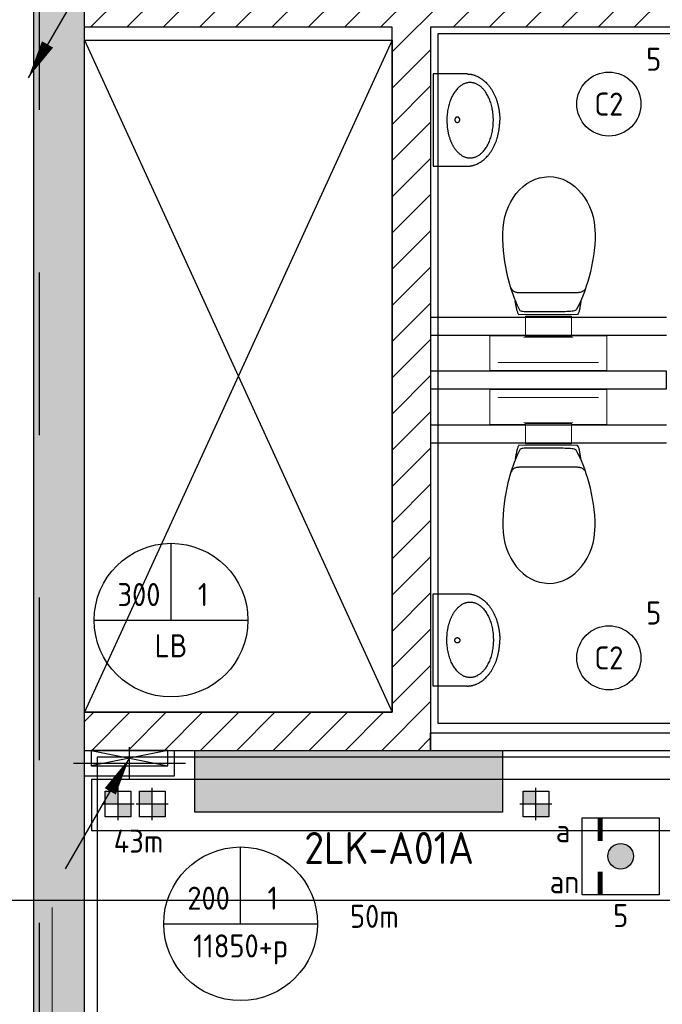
# Model space of a CAD drawing. Header units: millimetres. Extents: x -38032 to 104346, y -31182 to 78566.
# Tile 31 of 154: x 12982 to 15489, y 14644 to 18488. Entities that reach past the tile are written whole.
import ezdxf
from ezdxf.enums import TextEntityAlignment as Align

# ---------------------------------------------------------------- set-up
doc = ezdxf.new("R2010")
doc.units = ezdxf.units.MM
doc.header["$LTSCALE"] = 100
doc.set_wipeout_variables(frame=1)
doc.linetypes.add('PHANTOM', pattern=[63.5, 31.75, -6.35, 6.35, -6.35, 6.35, -6.35])
doc.linetypes.add('STYLE_11', pattern=[5, 3.888855, -0.416718, 0.277786, -0.416641])
for name, color, linetype in [('AL$1A---_ALGEMEEN', 8, 'Continuous'), ('AL------_SPARING', 2, 'Continuous'), ('AM$1A---_ARCERING', 8, 'Continuous'), ('BOUWKUNDIG', 8, 'Continuous'), ('EL6131--_KG', 3, 'Continuous'), ('EL6131--_LB', 3, 'Continuous'), ('EL6212--', 3, 'Continuous'), ('EL6311--', 3, 'Continuous'), ('EM6131--', 1, 'Continuous'), ('Kastenscheiding', 4, 'PHANTOM'), ('lengte voedingskabels', 3, 'Continuous'), ('versterkte strook', 7, 'Continuous'), ('vloersparing', 2, 'Continuous'), ('wieland dozen', 3, 'Continuous')]:
    doc.layers.add(name, color=color, linetype=linetype)
doc.layers.add('stramien', color=1, linetype='Continuous', lineweight=9)
doc.styles.add('BURO-018', font='iso.shx', dxfattribs={"height": 90})
doc.styles.add('BURO-025', font='ISO.shx', dxfattribs={"height": 125})
doc.styles.get("Standard").update_dxf_attribs({"font": 'iso.shx'})

# ---------------------------------------------------------------- blocks, each defined once
blk = doc.blocks.new('E00106')
at = {"color": 0, "linetype": 'Continuous'}
blk.add_line((-5, -8.66), (0, 0), dxfattribs=at)
blk.add_lwpolyline([(0, 0, 0, 1, 0), (-1.5, -2.598, 1, 1, 0)], format="xyseb", dxfattribs=at)
blk = doc.blocks.new('E00112')
at = {"color": 0, "linetype": 'Continuous'}
for p, q in [((0, 1), (-1, 1)), ((-1, 1), (-1, 0)), ((-1, 0), (0, 1)), ((-1, 1), (0, 0)), ((0, 0), (0, 1)), ((-1, 0), (0, 0))]:
    blk.add_line(p, q, dxfattribs=at)
blk = doc.blocks.new('1115B3A')
at = {"color": 0, "linetype": 'Continuous'}
blk.add_circle((0, 0), 2.5, dxfattribs=at)
at = {"color": 0, "linetype": 'Continuous', "style": 'BURO-018'}
for tag, p in [('E_GKAST', (0, 8)), ('E_GROEP', (0, 5)), ('E_SGROEP', (4.5, 5)), ('E_ARMCODE', (0, 0)), ('E_SLET', (4.5, -1))]:
    blk.add_attdef(tag, text='', height=1.8, dxfattribs=at).set_placement(p, align=Align.MIDDLE)
blk = doc.blocks.new('E00103')
at = {"color": 0, "linetype": 'Continuous'}
for p, q in [((0, 6), (0, 12)), ((-6, 6), (6, 6))]:
    blk.add_line(p, q, dxfattribs=at)
blk.add_circle((0, 6), 6, dxfattribs=at)
at = {"color": 0, "linetype": 'Continuous', "style": 'BURO-018'}
for tag, p in [('E_TEXT1', (-2.5, 8)), ('E_TEXT3', (2.5, 8)), ('E_TEXT6', (0, 4))]:
    blk.add_attdef(tag, text='', height=1.8, dxfattribs=at).set_placement(p, align=Align.MIDDLE)
blk = doc.blocks.new('SparingVierkant1')
at = {"color": 1, "linetype": 'Continuous'}
for p, q in [((0, -2.5), (0, 2.5)), ((-2.5, 0), (2.5, 0))]:
    blk.add_line(p, q, dxfattribs=at)
at = {"color": 0, "linetype": 'Continuous'}
for p, q in [((-2, 2), (2, 2)), ((-2, -2), (-2, 2)), ((2, 2), (2, -2)), ((2, -2), (-2, -2))]:
    blk.add_line(p, q, dxfattribs=at)
at = {"color": 0, "linetype": 'Continuous', "style": 'BURO-018'}
blk.add_attdef('AL_POSNR', text='', height=1.8, dxfattribs=at).set_placement((0, 3), align=Align.CENTER)
at = {"color": 0, "linetype": 'Continuous', "style": 'BURO-018', "flags": 1}
blk.add_attdef('AL_OMS', (0, 0), '', height=1.8, dxfattribs=at)
blk = doc.blocks.new('1116A4H1200240')
at = {"color": 0}
for p, q in [((-12, -2.4), (-12, 2.4)), ((-12, 2.4), (12, 2.4)), ((12, 2.4), (12, -2.4)), ((12, -2.4), (-12, -2.4))]:
    blk.add_line(p, q, dxfattribs=at)
at = {"color": 0, "linetype": 'Continuous', "style": 'BURO-018'}
for tag, p in [('E_GKAST', (0, 15)), ('E_GROEP', (0, 9)), ('E_SGROEP', (4.5, 9)), ('E_KAST', (0, 6))]:
    blk.add_attdef(tag, text='', height=1.8, dxfattribs=at).set_placement(p, align=Align.MIDDLE)
at = {"color": 0, "linetype": 'Continuous', "style": 'BURO-018', "flags": 1}
blk.add_attdef('E_MATCODE', text='', height=1.8, dxfattribs=at).set_placement((0, 0), align=Align.MIDDLE)
blk = doc.blocks.new('Sparing 100x100')
at = {"color": 0, "linetype": 'Continuous'}
for p, q in [((-2, 2), (2, 2)), ((-2, -2), (-2, 2)), ((2, 2), (2, -2)), ((2, -2), (-2, -2))]:
    blk.add_line(p, q, dxfattribs=at)
at = {"color": 1, "linetype": 'Continuous'}
for p, q in [((0, -2.5), (0, 2.5)), ((-2.5, 0), (2.5, 0))]:
    blk.add_line(p, q, dxfattribs=at)
at = {"color": 0, "linetype": 'Continuous'}
for points in [[(-2, 2), (0, 2), (-2, 0), (0, 0)], [(0, 0), (2, 0), (0, -2), (2, -2)]]:
    blk.add_solid(points, dxfattribs=at)
at = {"color": 0, "linetype": 'Continuous', "style": 'BURO-018'}
blk.add_attdef('AL_POSNR', text='', height=1.8, dxfattribs=at).set_placement((0, 3), align=Align.CENTER)
at = {"color": 0, "linetype": 'Continuous', "style": 'BURO-018', "flags": 1}
blk.add_attdef('AL_OMS', (0, 0), '', height=1.8, dxfattribs=at)
blk = doc.blocks.new('E00403')
blk.add_hatch(color=0).paths.add_polyline_path([(1, 0, 1), (-1, 0, 1)])
at = {"color": 0}
for p, q in [((-3, -3), (-3, 3)), ((-3, 3), (3, 3)), ((3, 3), (3, -3)), ((3, -3), (-3, -3))]:
    blk.add_line(p, q, dxfattribs=at)
at = {"color": 0, "const_width": 0.4}
for points in [[(-3, 1.6), (-1.2, 1.6)], [(1.2, 1.6), (3, 1.6)]]:
    blk.add_lwpolyline(points, dxfattribs=at)
at = {"color": 0}
blk.add_circle((0, 0), 1, dxfattribs=at)
at = {"color": 0, "linetype": 'Continuous', "style": 'BURO-018'}
for tag, p in [('E_GKAST', (0, 8)), ('E_GROEP', (0, 5)), ('E_SGROEP', (4.5, 5)), ('E_SLET1', (-4.5, 2)), ('E_SLET2', (4.5, 2))]:
    blk.add_attdef(tag, text='', height=1.8, dxfattribs=at).set_placement(p, align=Align.MIDDLE)
at = {"color": 0, "linetype": 'Continuous', "style": 'BURO-018', "flags": 1}
blk.add_attdef('E_MATCODE', text='', height=1.8, dxfattribs=at).set_placement((0, 0), align=Align.MIDDLE)
blk = doc.blocks.new('E-GK-GTC-C83C')
at = {"color": 0, "linetype": 'Continuous'}
for p, q in [((-0.5, 100), (0.5, 100)), ((-0.5, -100), (0.5, -100))]:
    blk.add_line(p, q, dxfattribs=at)
blk = doc.blocks.new('E-GK-END-C8')
at = {"color": 0, "linetype": 'Continuous'}
blk.add_line((0, 100), (0, -100), dxfattribs=at)
blk = doc.blocks.new('E00098')
at = {"color": 0, "linetype": 'Continuous'}
blk.add_line((0, 0), (-5, -8.66), dxfattribs=at)
blk.add_lwpolyline([(-5, -8.66, 0, 1, 0), (-3.5, -6.062, 1, 1, 0)], format="xyseb", dxfattribs=at)
blk = doc.blocks.new('toil. 10 top')
at = {"color": 0, "lineweight": 5}
blk.add_wipeout([(-202.38, 176.35), (202.64, 176.35), (202.64, 77.25), (-202.38, 77.25)], dxfattribs=at).dxf.layer = 'AL$1A---_ALGEMEEN'
at = {"color": 0}
blk.add_wipeout([(-126.41, -63.78), (-125.9, -59.46), (-125.39, -54.88), (-124.88, -50.82), (-124.12, -47.01), (-123.61, -42.94), (-123.1, -39.13), (-122.34, -35.57), (-121.58, -32.02), (-120.82, -28.71), (-120.05, -25.66), (-119.29, -22.87), (-118.27, -19.82), (-117.51, -17.28), (-116.5, -14.99), (-113.95, -10.42), (115.23, -9.66), (116.5, -11.69), (117.77, -13.97), (119.04, -16.52), (120.06, -19.31), (121.08, -22.36), (122.09, -25.41), (122.86, -28.71), (123.87, -32.02), (124.64, -36.08), (125.14, -39.64), (125.91, -43.45), (126.67, -47.52), (127.18, -51.33), (127.94, -55.39), (129.46, -63.27)], dxfattribs=at).dxf.layer = 'AL$1A---_ALGEMEEN'
at = {"layer": 'AL$1A---_ALGEMEEN', "color": 0, "lineweight": 5, "flags": 128}
blk.add_lwpolyline([(-202.38, 176.35), (202.64, 176.35), (202.64, 77.25), (-202.38, 77.25), (-202.38, 176.35)], dxfattribs=at)
at = {"layer": 'AL$1A---_ALGEMEEN', "color": 0, "flags": 128}
blk.add_lwpolyline([(-126.41, -63.78), (-125.9, -59.46), (-125.39, -54.88), (-124.88, -50.82), (-124.12, -47.01), (-123.61, -42.94), (-123.1, -39.13), (-122.34, -35.57), (-121.58, -32.02), (-120.82, -28.71), (-120.05, -25.66), (-119.29, -22.87), (-118.27, -19.82), (-117.51, -17.28), (-116.5, -14.99), (-113.95, -10.42), (115.23, -9.66), (116.5, -11.69), (117.77, -13.97), (119.04, -16.52), (120.06, -19.31), (121.08, -22.36), (122.09, -25.41), (122.86, -28.71), (123.87, -32.02), (124.64, -36.08), (125.14, -39.64), (125.91, -43.45), (126.67, -47.52), (127.18, -51.33), (127.94, -55.39), (129.46, -63.27)], dxfattribs=at)
at = {"color": 0}
blk.add_wipeout([(-182.05, -326), (-181.8, -304.15), (-180.53, -282.55), (-178.5, -260.95), (-175.96, -239.61), (-172.4, -218.77), (-168.59, -198.19), (-164.01, -177.86), (-159.18, -158.29), (-153.59, -139.24), (-147.75, -120.94), (-141.65, -103.15), (-135.3, -86.65), (-128.69, -70.89), (-121.83, -55.65), (-114.97, -41.42), (-107.86, -28.46), (-106.59, -27.19), (-104.3, -25.92), (-101, -24.9), (-96.93, -24.14), (-92.1, -23.38), (-86.51, -22.87), (-80.16, -22.36), (-73.04, -22.11), (-65.68, -21.85), (-57.29, -21.6), (-48.65, -21.6), (-39.5, -21.6), (-29.85, -21.34), (-19.68, -21.34), (1.41, -21.34), (11.81, -21.34), (22.49, -21.34), (32.4, -21.34), (42.31, -21.09), (51.2, -21.09), (60.09, -20.84), (68.22, -20.84), (76.1, -20.84), (82.96, -21.09), (89.32, -21.34), (95.16, -21.6), (99.99, -22.11), (104.05, -22.87), (107.1, -23.63), (110.66, -25.66), (113.96, -32.52), (120.82, -45.99), (127.43, -60.98), (133.78, -76.74), (139.63, -93.25), (145.47, -110.27), (150.81, -128.31), (155.89, -147.11), (158.18, -156.77), (162.5, -176.33), (166.56, -196.41), (169.86, -216.99), (172.66, -238.34), (174.95, -259.93), (176.73, -281.79), (177.74, -303.64), (178.25, -326), (177.23, -348.87), (174.44, -370.981), (170.12, -392.571), (164.02, -412.651), (156.4, -432.471), (147.25, -450.511), (136.83, -467.791), (125.4, -483.801), (112.44, -498.031), (98.72, -510.981), (83.73, -522.161), (67.97, -531.821), (51.45, -539.191), (34.43, -544.781), (-1.9, -549.101), (-20.19, -548.081), (-38.23, -544.781), (-55.51, -539.191), (-72.03, -531.821), (-87.78, -522.161), (-102.52, -510.981), (-116.5, -498.031), (-129.2, -483.801), (-140.89, -467.791), (-151.31, -450.511), (-160.46, -432.471), (-168.08, -412.651), (-174.18, -392.571), (-178.5, -370.981)], dxfattribs=at).dxf.layer = 'AL$1A---_ALGEMEEN'
at = {"layer": 'AL$1A---_ALGEMEEN', "color": 0, "flags": 128}
blk.add_lwpolyline([(-182.05, -326), (-181.8, -304.15), (-180.53, -282.55), (-178.5, -260.95), (-175.96, -239.61), (-172.4, -218.77), (-168.59, -198.19), (-164.01, -177.86), (-159.18, -158.29), (-153.59, -139.24), (-147.75, -120.94), (-141.65, -103.15), (-135.3, -86.65), (-128.69, -70.89), (-121.83, -55.65), (-114.97, -41.42), (-107.86, -28.46), (-106.59, -27.19), (-104.3, -25.92), (-101, -24.9), (-96.93, -24.14), (-92.1, -23.38), (-86.51, -22.87), (-80.16, -22.36), (-73.04, -22.11), (-65.68, -21.85), (-57.29, -21.6), (-48.65, -21.6), (-39.5, -21.6), (-29.85, -21.34), (-19.68, -21.34), (1.41, -21.34), (11.81, -21.34), (22.49, -21.34), (32.4, -21.34), (42.31, -21.09), (51.2, -21.09), (60.09, -20.84), (68.22, -20.84), (76.1, -20.84), (82.96, -21.09), (89.32, -21.34), (95.16, -21.6), (99.99, -22.11), (104.05, -22.87), (107.1, -23.63), (110.66, -25.66), (113.96, -32.52), (120.82, -45.99), (127.43, -60.98), (133.78, -76.74), (139.63, -93.25), (145.47, -110.27), (150.81, -128.31), (155.89, -147.11), (158.18, -156.77), (162.5, -176.33), (166.56, -196.41), (169.86, -216.99), (172.66, -238.34), (174.95, -259.93), (176.73, -281.79), (177.74, -303.64), (178.25, -326), (177.23, -348.87), (174.44, -370.981), (170.12, -392.571), (164.02, -412.651), (156.4, -432.471), (147.25, -450.511), (136.83, -467.791), (125.4, -483.801), (112.44, -498.031), (98.72, -510.981), (83.73, -522.161), (67.97, -531.821), (51.45, -539.191), (34.43, -544.781), (-1.9, -549.101), (-20.19, -548.081), (-38.23, -544.781), (-55.51, -539.191), (-72.03, -531.821), (-87.78, -522.161), (-102.52, -510.981), (-116.5, -498.031), (-129.2, -483.801), (-140.89, -467.791), (-151.31, -450.511), (-160.46, -432.471), (-168.08, -412.651), (-174.18, -392.571), (-178.5, -370.981), (-182.05, -326)], dxfattribs=at)
at = {"color": 0, "lineweight": 5}
blk.add_wipeout([(-89.82, 75.21), (89.57, 75.21), (89.57, -4.57), (-89.82, -4.57)], dxfattribs=at).dxf.layer = 'AL$1A---_ALGEMEEN'
at = {"color": 0}
blk.add_wipeout([(-145.72, -115.35), (-144.45, -112.56), (-142.92, -110.01), (-141.14, -107.73), (-139.11, -105.19), (-137.08, -103.41), (-134.79, -101.88), (-132.25, -100.36), (-129.71, -99.09), (-127.17, -98.33), (-124.37, -97.31), (-121.83, -96.8), (-119.04, -96.29), (-116.24, -96.04), (-113.45, -95.79), (-107.86, -95.54), (110.66, -95.54), (112.95, -95.79), (115.74, -95.79), (118.28, -96.04), (120.82, -96.04), (123.36, -96.55), (125.91, -97.06), (128.19, -97.82), (130.73, -98.83), (133.02, -99.85), (135.31, -101.12), (137.59, -102.9), (139.63, -104.68), (141.66, -107.22), (143.44, -109.51), (147, -115.35)], dxfattribs=at).dxf.layer = 'AL$1A---_ALGEMEEN'
at = {"layer": 'AL$1A---_ALGEMEEN', "color": 0}
blk.add_line((460, 0), (-460, 0), dxfattribs=at)
at = {"layer": 'AL$1A---_ALGEMEEN', "color": 0, "lineweight": 5, "flags": 128}
blk.add_lwpolyline([(-89.82, 75.21), (89.57, 75.21), (89.57, -4.57), (-89.82, -4.57), (-89.82, 75.21)], dxfattribs=at)
at = {"layer": 'AL$1A---_ALGEMEEN', "color": 0, "flags": 128}
blk.add_lwpolyline([(-145.72, -115.35), (-144.45, -112.56), (-142.92, -110.01), (-141.14, -107.73), (-139.11, -105.19), (-137.08, -103.41), (-134.79, -101.88), (-132.25, -100.36), (-129.71, -99.09), (-127.17, -98.33), (-124.37, -97.31), (-121.83, -96.8), (-119.04, -96.29), (-116.24, -96.04), (-113.45, -95.79), (-107.86, -95.54), (110.66, -95.54), (112.95, -95.79), (115.74, -95.79), (118.28, -96.04), (120.82, -96.04), (123.36, -96.55), (125.91, -97.06), (128.19, -97.82), (130.73, -98.83), (133.02, -99.85), (135.31, -101.12), (137.59, -102.9), (139.63, -104.68), (141.66, -107.22), (143.44, -109.51), (147, -115.35)], dxfattribs=at)
at = {"color": 0, "lineweight": 5}
for points in [[(-228.05, 208.36), (-228.05, 71.4), (-89.82, 71.4)], [(89.82, 71.4), (229.32, 71.4), (229.32, 208.87)]]:
    blk.add_wipeout(points, dxfattribs=at).dxf.layer = 'AL$1A---_ALGEMEEN'
at = {"layer": 'AL$1A---_ALGEMEEN', "color": 0, "lineweight": 5}
blk.add_line((-228.05, 208.36), (229.32, 208.36), dxfattribs=at)
at = {"layer": 'AL$1A---_ALGEMEEN', "color": 0}
blk.add_line((460, 70), (-460, 70), dxfattribs=at)
at = {"layer": 'AL$1A---_ALGEMEEN', "color": 0, "lineweight": 5, "flags": 128}
for points in [[(-228.05, 208.36), (-228.05, 71.4), (-89.82, 71.4)], [(89.82, 71.4), (229.32, 71.4), (229.32, 208.87)]]:
    blk.add_lwpolyline(points, dxfattribs=at)
blk = doc.blocks.new('fonteintje 360 x 240')
at = {"color": 0}
blk.add_wipeout([(0, -132.1), (180, -132.1), (180, -133.1), (180, -134.2), (179.9, -135.3), (179.9, -136.3), (179.9, -137.4), (179.8, -138.5), (179.7, -139.5), (179.6, -140.6), (179.5, -141.6), (179.4, -142.7), (179.3, -143.7), (179.2, -144.8), (179, -145.8), (178.8, -146.8), (178.7, -147.9), (178.5, -148.9), (178.3, -150), (178.1, -151), (177.9, -152), (177.6, -153), (177.4, -154.1), (177.2, -155.1), (176.9, -156.1), (176.6, -157.1), (176.3, -158.2), (176, -159.2), (175.7, -160.2), (175.4, -161.2), (175, -162.2), (174.7, -163.2), (174.3, -164.2), (174, -165.2), (173.6, -166.2), (173.2, -167.2), (172.8, -168.2), (172.4, -169.2), (171.9, -170.2), (171.5, -171.2), (171, -172.1), (170.6, -173.1), (170.1, -174.1), (169.6, -175.1), (169.1, -176.1), (168.6, -177), (168.1, -178), (167.5, -179), (167, -179.9), (166.4, -180.9), (165.9, -181.9), (165.3, -182.8), (164.7, -183.8), (164.1, -184.7), (163.5, -185.7), (162.8, -186.6), (162.2, -187.6), (161.5, -188.5), (160.9, -189.5), (160.2, -190.4), (159.5, -191.4), (158.8, -192.3), (158.1, -193.2), (157.4, -194.2), (156.6, -195.1), (155.9, -196), (155.1, -197), (154.4, -197.9), (153.6, -198.8), (152.8, -199.7), (152, -200.6), (151.2, -201.5), (150.4, -202.4), (149.6, -203.3), (148.8, -204.1), (147.9, -205), (147.1, -205.9), (146.2, -206.7), (145.4, -207.6), (144.5, -208.4), (143.6, -209.3), (142.7, -210.1), (141.8, -210.9), (140.9, -211.7), (140, -212.6), (139.1, -213.4), (138.2, -214.2), (137.2, -215), (136.3, -215.8), (135.3, -216.5), (134.4, -217.3), (133.4, -218.1), (132.4, -218.8), (131.4, -219.6), (130.4, -220.4), (129.4, -221.1), (128.4, -221.8), (127.4, -222.6), (126.3, -223.3), (125.3, -224), (124.2, -224.8), (123.2, -225.5), (122.1, -226.2), (121, -226.9), (119.9, -227.6), (118.8, -228.2), (117.7, -228.9), (116.6, -229.6), (115.5, -230.3), (114.4, -230.9), (113.2, -231.6), (112.1, -232.2), (110.9, -232.9), (109.8, -233.5), (108.6, -234.1), (107.4, -234.8), (106.2, -235.4), (105, -236), (103.8, -236.6), (102.6, -237.2), (101.4, -237.8), (100.2, -238.4), (98.9, -239), (97.7, -239.5), (96.4, -240.1), (95.2, -240.7), (93.9, -241.2), (92.6, -241.8), (91.3, -242.3), (90, -242.9), (88.7, -243.4), (87.4, -243.9), (86.1, -244.4), (84.8, -244.9), (83.4, -245.4), (82.1, -245.9), (80.8, -246.4), (79.5, -246.9), (78.1, -247.3), (76.8, -247.8), (75.5, -248.2), (74.1, -248.7), (72.8, -249.1), (71.4, -249.5), (70.1, -250), (68.7, -250.4), (67.4, -250.8), (66, -251.1), (64.6, -251.5), (63.3, -251.9), (61.9, -252.3), (60.5, -252.6), (59.1, -253), (57.8, -253.3), (56.4, -253.6), (55, -254), (53.6, -254.3), (52.2, -254.6), (50.8, -254.9), (49.4, -255.2), (48, -255.4), (46.6, -255.7), (45.2, -256), (43.8, -256.2), (42.4, -256.5), (41, -256.7), (39.5, -256.9), (38.1, -257.2), (36.7, -257.4), (35.3, -257.6), (33.8, -257.8), (32.4, -258), (31, -258.2), (29.5, -258.3), (28.1, -258.5), (26.6, -258.6), (25.2, -258.8), (23.7, -258.9), (22.3, -259.1), (20.8, -259.2), (19.3, -259.3), (17.9, -259.4), (16.4, -259.5), (14.9, -259.6), (13.4, -259.7), (12, -259.7), (10.5, -259.8), (9, -259.8), (7.5, -259.9), (6, -259.9), (4.5, -260), (3, -260), (1.5, -260), (0, -260)], dxfattribs=at).dxf.layer = 'AL$1A---_ALGEMEEN'
at = {"layer": 'AL$1A---_ALGEMEEN', "color": 0}
blk.add_open_spline([(180, -132.1), (180, -166.3), (131.8, -225.7), (48.2, -260), (0, -260)], degree=2, dxfattribs=at)
at = {"color": 0}
blk.add_wipeout([(180, -132.1), (180, 0), (-180, 0), (-180, -132.1)], dxfattribs=at).dxf.layer = 'AL$1A---_ALGEMEEN'
at = {"layer": 'AL$1A---_ALGEMEEN', "color": 0}
blk.add_lwpolyline([(180, -132.1), (180, 0), (-180, 0), (-180, -132.1)], dxfattribs=at)
at = {"color": 0}
blk.add_wipeout([(0, -132.1), (-180, -132.1), (-180, -133.1), (-180, -134.2), (-179.9, -135.3), (-179.9, -136.3), (-179.9, -137.4), (-179.8, -138.5), (-179.7, -139.5), (-179.6, -140.6), (-179.5, -141.6), (-179.4, -142.7), (-179.3, -143.7), (-179.2, -144.8), (-179, -145.8), (-178.8, -146.8), (-178.7, -147.9), (-178.5, -148.9), (-178.3, -150), (-178.1, -151), (-177.9, -152), (-177.6, -153), (-177.4, -154.1), (-177.2, -155.1), (-176.9, -156.1), (-176.6, -157.1), (-176.3, -158.2), (-176, -159.2), (-175.7, -160.2), (-175.4, -161.2), (-175, -162.2), (-174.7, -163.2), (-174.3, -164.2), (-174, -165.2), (-173.6, -166.2), (-173.2, -167.2), (-172.8, -168.2), (-172.4, -169.2), (-171.9, -170.2), (-171.5, -171.2), (-171, -172.1), (-170.6, -173.1), (-170.1, -174.1), (-169.6, -175.1), (-169.1, -176.1), (-168.6, -177), (-168.1, -178), (-167.5, -179), (-167, -179.9), (-166.4, -180.9), (-165.9, -181.9), (-165.3, -182.8), (-164.7, -183.8), (-164.1, -184.7), (-163.5, -185.7), (-162.8, -186.6), (-162.2, -187.6), (-161.5, -188.5), (-160.9, -189.5), (-160.2, -190.4), (-159.5, -191.4), (-158.8, -192.3), (-158.1, -193.2), (-157.4, -194.2), (-156.6, -195.1), (-155.9, -196), (-155.1, -197), (-154.4, -197.9), (-153.6, -198.8), (-152.8, -199.7), (-152, -200.6), (-151.2, -201.5), (-150.4, -202.4), (-149.6, -203.3), (-148.8, -204.1), (-147.9, -205), (-147.1, -205.9), (-146.2, -206.7), (-145.4, -207.6), (-144.5, -208.4), (-143.6, -209.3), (-142.7, -210.1), (-141.8, -210.9), (-140.9, -211.7), (-140, -212.6), (-139.1, -213.4), (-138.2, -214.2), (-137.2, -215), (-136.3, -215.8), (-135.3, -216.5), (-134.4, -217.3), (-133.4, -218.1), (-132.4, -218.8), (-131.4, -219.6), (-130.4, -220.4), (-129.4, -221.1), (-128.4, -221.8), (-127.4, -222.6), (-126.3, -223.3), (-125.3, -224), (-124.2, -224.8), (-123.2, -225.5), (-122.1, -226.2), (-121, -226.9), (-119.9, -227.6), (-118.8, -228.2), (-117.7, -228.9), (-116.6, -229.6), (-115.5, -230.3), (-114.4, -230.9), (-113.2, -231.6), (-112.1, -232.2), (-110.9, -232.9), (-109.8, -233.5), (-108.6, -234.1), (-107.4, -234.8), (-106.2, -235.4), (-105, -236), (-103.8, -236.6), (-102.6, -237.2), (-101.4, -237.8), (-100.2, -238.4), (-98.9, -239), (-97.7, -239.5), (-96.4, -240.1), (-95.2, -240.7), (-93.9, -241.2), (-92.6, -241.8), (-91.3, -242.3), (-90, -242.9), (-88.7, -243.4), (-87.4, -243.9), (-86.1, -244.4), (-84.8, -244.9), (-83.4, -245.4), (-82.1, -245.9), (-80.8, -246.4), (-79.5, -246.9), (-78.1, -247.3), (-76.8, -247.8), (-75.5, -248.2), (-74.1, -248.7), (-72.8, -249.1), (-71.4, -249.5), (-70.1, -250), (-68.7, -250.4), (-67.4, -250.8), (-66, -251.1), (-64.6, -251.5), (-63.3, -251.9), (-61.9, -252.3), (-60.5, -252.6), (-59.1, -253), (-57.8, -253.3), (-56.4, -253.6), (-55, -254), (-53.6, -254.3), (-52.2, -254.6), (-50.8, -254.9), (-49.4, -255.2), (-48, -255.4), (-46.6, -255.7), (-45.2, -256), (-43.8, -256.2), (-42.4, -256.5), (-41, -256.7), (-39.5, -256.9), (-38.1, -257.2), (-36.7, -257.4), (-35.3, -257.6), (-33.8, -257.8), (-32.4, -258), (-31, -258.2), (-29.5, -258.3), (-28.1, -258.5), (-26.6, -258.6), (-25.2, -258.8), (-23.7, -258.9), (-22.3, -259.1), (-20.8, -259.2), (-19.3, -259.3), (-17.9, -259.4), (-16.4, -259.5), (-14.9, -259.6), (-13.4, -259.7), (-12, -259.7), (-10.5, -259.8), (-9, -259.8), (-7.5, -259.9), (-6, -259.9), (-4.5, -260), (-3, -260), (-1.5, -260), (0, -260)], dxfattribs=at).dxf.layer = 'AL$1A---_ALGEMEEN'
at = {"layer": 'AL$1A---_ALGEMEEN', "color": 0}
blk.add_open_spline([(-180, -132.1), (-180, -166.3), (-131.8, -225.7), (-48.2, -260), (0, -260)], degree=2, dxfattribs=at)
at = {"color": 0}
blk.add_wipeout([(-0.6, -234.9), (-15.1, -234.4), (-29.3, -233.1), (-43.4, -231), (-57, -228), (-70, -224.2), (-82.4, -219.6), (-94, -214.3), (-104.8, -208.3), (-114.5, -201.7), (-123.1, -194.6), (-130.5, -186.9), (-136.7, -178.9), (-141.5, -170.5), (-145.1, -161.9), (-147.2, -153.1), (-147.9, -144.2), (-147.2, -135.3), (-145.1, -126.5), (-141.5, -117.8), (-136.7, -109.5), (-130.5, -101.4), (-123.1, -93.8), (-114.5, -86.6), (-104.8, -80), (-94, -74), (-82.4, -68.7), (-70, -64.2), (-57, -60.4), (-43.4, -57.4), (-29.3, -55.2), (-15.1, -53.9), (-0.6, -53.5), (13.8, -53.9), (28.1, -55.2), (42.1, -57.4), (55.7, -60.4), (68.8, -64.2), (81.2, -68.7), (92.8, -74), (103.5, -80), (113.2, -86.6), (121.8, -93.8), (129.3, -101.4), (135.4, -109.5), (140.3, -117.8), (143.8, -126.5), (146, -135.3), (146.7, -144.2), (146, -153.1), (143.8, -161.9), (140.3, -170.5), (135.4, -178.9), (129.3, -186.9), (121.8, -194.6), (113.2, -201.7), (103.5, -208.3), (92.8, -214.3), (81.2, -219.6), (68.8, -224.2), (55.7, -228), (42.1, -231), (28.1, -233.1), (13.8, -234.4)], dxfattribs=at).dxf.layer = 'AL$1A---_ALGEMEEN'
at = {"layer": 'AL$1A---_ALGEMEEN', "color": 0}
blk.add_open_spline([(-74.3, -65.6), (-40.1, -53.5), (38.8, -53.5), (107.2, -77.8), (146.7, -119.9), (146.7, -168.5), (107.2, -210.6), (38.8, -234.9), (-40.1, -234.9), (-108.4, -210.6), (-147.9, -168.5), (-147.9, -119.9), (-108.4, -77.8), (-74.3, -65.6)], degree=2, dxfattribs=at)
at = {"color": 0}
blk.add_wipeout([(1.3, -104), (0.3, -104), (-0.7, -103.8), (-1.7, -103.6), (-2.7, -103.3), (-3.6, -102.9), (-4.5, -102.4), (-5.3, -101.8), (-6.1, -101.2), (-6.8, -100.5), (-7.4, -99.7), (-7.9, -98.9), (-8.4, -98), (-8.7, -97.1), (-9, -96.2), (-9.1, -95.3), (-9.2, -94.3), (-9.1, -93.4), (-9, -92.4), (-8.7, -91.5), (-8.4, -90.6), (-7.9, -89.8), (-7.4, -88.9), (-6.8, -88.2), (-6.1, -87.5), (-5.3, -86.8), (-4.5, -86.3), (-3.6, -85.8), (-2.7, -85.4), (-1.7, -85.1), (-0.7, -84.8), (0.3, -84.7), (1.3, -84.7), (2.3, -84.7), (3.4, -84.8), (4.3, -85.1), (5.3, -85.4), (6.2, -85.8), (7.1, -86.3), (8, -86.8), (8.7, -87.5), (9.4, -88.2), (10, -88.9), (10.5, -89.8), (11, -90.6), (11.3, -91.5), (11.6, -92.4), (11.7, -93.4), (11.8, -94.3), (11.7, -95.3), (11.6, -96.2), (11.3, -97.1), (11, -98), (10.5, -98.9), (10, -99.7), (9.4, -100.5), (8.7, -101.2), (8, -101.8), (7.1, -102.4), (6.2, -102.9), (5.3, -103.3), (4.3, -103.6), (3.4, -103.8), (2.3, -104)], dxfattribs=at).dxf.layer = 'AL$1A---_ALGEMEEN'
at = {"layer": 'AL$1A---_ALGEMEEN', "color": 0}
blk.add_open_spline([(-3.9, -85.9), (-1.5, -84.7), (4.1, -84.7), (9, -87.2), (11.8, -91.7), (11.8, -96.9), (9, -101.4), (4.1, -104), (-1.5, -104), (-6.4, -101.4), (-9.2, -96.9), (-9.2, -91.7), (-6.4, -87.2), (-3.9, -85.9)], degree=2, dxfattribs=at)
blk = doc.blocks.new('72-toilet hang+fontein')
at = {"layer": 'AL$1A---_ALGEMEEN', "color": 0, "xscale": -1}
blk.add_blockref('fonteintje 360 x 240', (-980, 910), dxfattribs=at)
at = {"layer": 'AL$1A---_ALGEMEEN', "color": 0, "xscale": -1, "rotation": 270}
blk.add_blockref('toil. 10 top', (-210, 460.125), dxfattribs=at)
blk = doc.blocks.new('200254 W 212 3 04-12-2007')
at = {"layer": 'AM$1A---_ARCERING', "linetype": 'Continuous', "lineweight": 0}
blk.add_hatch(color=256, dxfattribs=at).paths.add_polyline_path([(-22963, -10462.6), (-22963, -3292.6), (-23163, -3292.6), (-23163, -3587.6), (-23163, -10462.6), (-23314, -10462.6), (-23314, -10912.6), (-22864, -10912.6), (-22864, -10462.6)])
at = {"layer": 'AL$1A---_ALGEMEEN'}
for p, q in [((-22963, -6577.6), (-21763, -9202.6)), ((-21763, -6577.6), (-22963, -9202.6)), ((-22963, -6577.6), (-21763, -9202.6)), ((-21763, -6577.6), (-22963, -9202.6))]:
    blk.add_line(p, q, dxfattribs=at)
for points in [[(-22963, -10462.6), (-22963, -3292.6), (-23163, -3292.6), (-23163, -3587.6), (-23163, -10462.6), (-23314, -10462.6), (-23314, -10912.6), (-22864, -10912.6), (-22864, -10462.6)], [(-22963, -6577.6), (-21763, -6577.6), (-21763, -9202.6), (-22963, -9202.6)], [(-21613, -9282.6), (-19514, -9282.6), (-19514, -9352.6), (-21613, -9352.6)], [(-19548, -9377.6), (-22913.5, -9377.6), (-22913.5, -10412.6), (-22828, -10412.6), (-22828, -10462.6), (-22828, -10942), (-22993, -10942), (-22993, -11020), (-22828, -11020), (-22729, -11020), (-22729, -11947.6), (-19548, -11947.6)]]:
    blk.add_lwpolyline(points, close=True, dxfattribs=at)
at = {"layer": 'stramien', "linetype": 'STYLE_11', "ltscale": 50}
blk.add_line((-23089, -38914.6), (-23089, -9964.6), dxfattribs=at)
at = {"layer": 'AL$1A---_ALGEMEEN', "xscale": -1, "rotation": 90}
blk.add_blockref('72-toilet hang+fontein', (-20693, -7870.1), dxfattribs=at)
at = {"layer": 'AL$1A---_ALGEMEEN', "rotation": 90}
blk.add_blockref('72-toilet hang+fontein', (-20693, -7940.1), dxfattribs=at)
at = {"layer": 'AM$1A---_ARCERING', "linetype": 'Continuous', "lineweight": 5}
h = blk.add_hatch(dxfattribs=at)
h.set_pattern_fill('KALKZANDSTEEN', color=256, scale=50, style=0, pattern_type=2)
h.set_pattern_definition([(45, (-987935.49, -175784.82), (70.710678, -70.710678), [])])
h.paths.add_polyline_path([(-19444, -6527.6), (-21613, -6527.6), (-21613, -9352.6), (-22963, -9352.6), (-22963, -9202.6), (-21763, -9202.6), (-21763, -6527.6), (-22963, -6527.6), (-22963, -6377.6), (-19594, -6377.6), (-19594, -6080.6), (-19444, -6080.6)])
at = {"layer": 'AL$1A---_ALGEMEEN'}
for points in [[(-19444, -6527.6), (-21613, -6527.6), (-21613, -9352.6), (-22963, -9352.6), (-22963, -9202.6), (-21763, -9202.6), (-21763, -6527.6), (-22963, -6527.6), (-22963, -6377.6), (-19594, -6377.6), (-19594, -6080.6), (-19444, -6080.6)], [(-21583, -6552.5), (-19548, -6552.5), (-19548, -9247), (-21583, -9247)], [(-21613, -7870.1), (-21613, -7940.1), (-21231.7, -7940.1), (-21168.4, -7940.1), (-21136, -7940.1), (-21070.8, -7940.1), (-20693, -7940.1), (-20693, -7870.1)]]:
    blk.add_lwpolyline(points, close=True, dxfattribs=at)

msp = doc.modelspace()

# ---------------------------------------------------------------- block references
at = {"layer": 'BOUWKUNDIG'}
msp.add_blockref('200254 W 212 3 04-12-2007', (36198, 24986.5), dxfattribs=at)

# ---------------------------------------------------------------- next in the draw order: linework, layer by layer
at = {"layer": 'EL6212--'}
msp.add_solid([(13665, 15634.1), (14865, 15634.1), (13665, 15394.1), (14865, 15394.1)], dxfattribs=at)
at = {"layer": 'Kastenscheiding'}
msp.add_line((13057.4, 21311.7), (13057.4, -1455.7), dxfattribs=at)
at = {"layer": 'versterkte strook'}
msp.add_line((-4775.7, 15050), (104346.1, 15050), dxfattribs=at)

# ---------------------------------------------------------------- next in the draw order: block references
at = {"layer": 'AL------_SPARING', "xscale": 25, "yscale": 25, "zscale": 25}
for p in [(13365.6, 15425.8), (13498.8, 15425.8), (14996, 15425.8)]:
    msp.add_blockref('Sparing 100x100', p, dxfattribs=at)
at = {"layer": 'EL6131--_KG', "xscale": 3194.87600197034, "rotation": 359.9999999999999}
msp.add_blockref('E-GK-GTC-C83C', (14859.1, 15422.2), dxfattribs=at)
at = {"layer": 'EL6131--_KG'}
msp.add_blockref('E-GK-END-C8', (13261.7, 15422.2), dxfattribs=at)
at = {"layer": 'EL6131--_LB', "xscale": 60, "yscale": 300, "zscale": 60, "rotation": 270}
msp.add_blockref('E00112', (13260, 15575), dxfattribs=at)
at = {"layer": 'EL6212--'}
ref = msp.add_blockref('1116A4H1200240', (14265, 15514.1), dxfattribs=dict(at, xscale=50, yscale=50, zscale=50))
ref.add_attrib('E_KAST', '2LK-A01A', dxfattribs={"layer": '0', "color": 2, "linetype": 'Continuous', "height": 125, "style": 'BURO-025'}).set_placement((14423.3, 15254), align=Align.MIDDLE)
at = {"layer": 'EL6311--'}
ref = msp.add_blockref('1115B3A', (15280.6, 18159), dxfattribs=dict(at, xscale=50, yscale=50, zscale=50))
ref.add_attrib('E_ARMCODE', 'C2', dxfattribs={"layer": '0', "color": 1, "linetype": 'Continuous', "height": 90, "style": 'BURO-018'}).set_placement((15280.6, 18159), align=Align.MIDDLE)
ref.add_attrib('E_GROEP', '5', dxfattribs={"layer": '0', "color": 1, "linetype": 'Continuous', "height": 90, "style": 'BURO-018'}).set_placement((15455.6, 18334), align=Align.MIDDLE)
ref = msp.add_blockref('1115B3A', (15280.6, 15996.6), dxfattribs=dict(at, xscale=50, yscale=50, zscale=50))
ref.add_attrib('E_ARMCODE', 'C2', dxfattribs={"layer": '0', "color": 1, "linetype": 'Continuous', "height": 90, "style": 'BURO-018'}).set_placement((15280.6, 15996.6), align=Align.MIDDLE)
ref.add_attrib('E_GROEP', '5', dxfattribs={"layer": '0', "color": 1, "linetype": 'Continuous', "height": 90, "style": 'BURO-018'}).set_placement((15455.6, 16171.6), align=Align.MIDDLE)
at = {"layer": 'EM6131--', "xscale": 50, "yscale": 50, "zscale": 50}
for name, p in [('E00098', (13265.2, 18695)), ('E00106', (13410, 15605))]:
    msp.add_blockref(name, p, dxfattribs=at)
at = {"layer": 'EM6131--'}
ref = msp.add_blockref('E00103', (13572.2, 15843.7), dxfattribs=dict(at, xscale=50, yscale=50, zscale=50))
ref.add_attrib('E_TEXT1', '300', dxfattribs={"layer": '0', "color": 1, "linetype": 'Continuous', "height": 90, "style": 'BURO-018'}).set_placement((13447.2, 16243.7), align=Align.MIDDLE)
ref.add_attrib('E_TEXT3', '1', dxfattribs={"layer": '0', "color": 1, "linetype": 'Continuous', "height": 90, "style": 'BURO-018'}).set_placement((13697.2, 16243.7), align=Align.MIDDLE)
ref.add_attrib('E_TEXT6', 'LB', dxfattribs={"layer": '0', "color": 1, "linetype": 'Continuous', "height": 90, "style": 'BURO-018'}).set_placement((13572.2, 16043.7), align=Align.MIDDLE)
ref = msp.add_blockref('E00103', (13843.7, 14658), dxfattribs=dict(at, xscale=50, yscale=50, zscale=50))
ref.add_attrib('E_TEXT1', '200', dxfattribs={"layer": '0', "color": 1, "linetype": 'Continuous', "height": 90, "style": 'BURO-018'}).set_placement((13718.7, 15058), align=Align.MIDDLE)
ref.add_attrib('E_TEXT3', '1', dxfattribs={"layer": '0', "color": 1, "linetype": 'Continuous', "height": 90, "style": 'BURO-018'}).set_placement((13968.7, 15058), align=Align.MIDDLE)
ref.add_attrib('E_TEXT6', '11850+p', dxfattribs={"layer": '0', "color": 1, "linetype": 'Continuous', "height": 90, "style": 'BURO-018'}).set_placement((13843.7, 14858), align=Align.MIDDLE)
at = {"layer": 'vloersparing', "xscale": 87.5, "yscale": 25, "zscale": 87.5}
msp.add_blockref('SparingVierkant1', (13410, 15585), dxfattribs=at)
at = {"layer": 'wieland dozen'}
ref = msp.add_blockref('E00403', (15326.8, 15221.7), dxfattribs=dict(at, xscale=50, yscale=50, zscale=50, rotation=90))
ref.add_attrib('E_GROEP', '5', dxfattribs={"layer": '0', "color": 1, "linetype": 'Continuous', "height": 90, "style": 'BURO-018'}).set_placement((15326.8, 14990.1), align=Align.MIDDLE)
ref.add_attrib('E_SLET2', 'an', dxfattribs={"layer": '0', "color": 1, "linetype": 'Continuous', "height": 90, "style": 'BURO-018'}).set_placement((15107.5, 15122.3), align=Align.MIDDLE)
ref.add_attrib('E_SLET1', 'a', dxfattribs={"layer": '0', "color": 1, "linetype": 'Continuous', "height": 90, "style": 'BURO-018'}).set_placement((15101.8, 15321.7), align=Align.MIDDLE)

# ---------------------------------------------------------------- next in the draw order: texts
at = {"layer": 'lengte voedingskabels', "color": 1}
for s, p in [('43m', (13348.4, 15235.7)), ('50m', (14270.6, 14942.2))]:
    msp.add_text(s, height=90, dxfattribs=at).set_placement(p)

doc.saveas('drawing.dxf')
